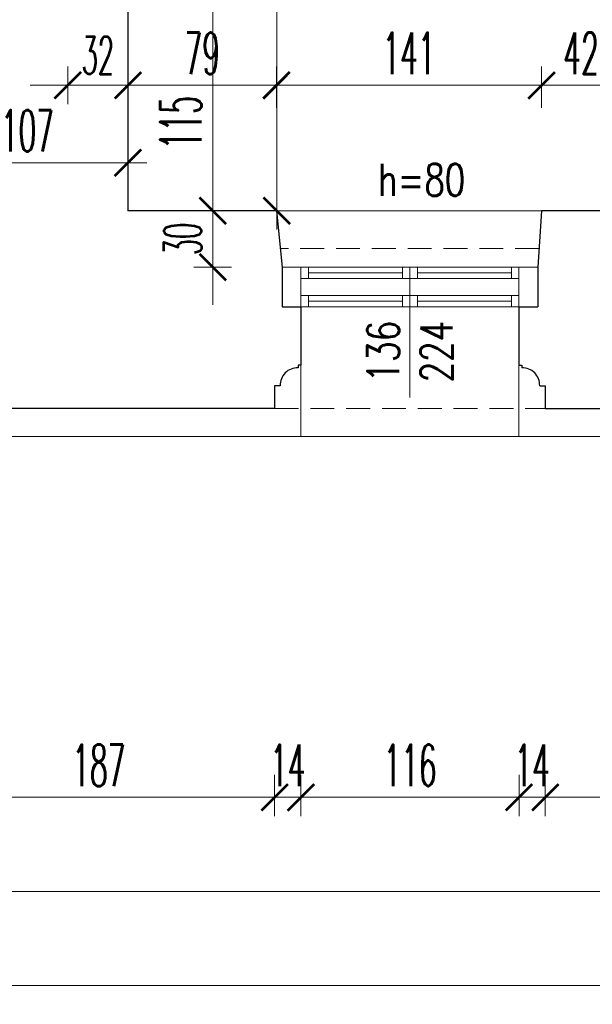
# Model space of a CAD drawing. Header units: millimetres. Extents: x -5207 to 173417, y -28809 to -6400.
# Tile 228 of 256: x 8975 to 9279, y -13721 to -13198. Entities that reach past the tile are written whole.
import ezdxf

# ---------------------------------------------------------------- set-up
doc = ezdxf.new("R2010")
doc.units = ezdxf.units.MM
doc.linetypes.add('HIDDEN', pattern=[9.525, 6.35, -3.175])
for name, color, linetype, lineweight in [('m_cienka', 6, 'Continuous', 5), ('m_stolarka', 52, 'Continuous', 9), ('m_tekst', 7, 'Continuous', 13), ('m_wymiary', 1, 'Continuous', 9), ('m_ściany', 90, 'Continuous', 30)]:
    doc.layers.add(name, color=color, linetype=linetype, lineweight=lineweight)
doc.styles.add('styl1', font='simplex.shx', dxfattribs={"width": 0.75})
doc.styles.add('WYM', font='simplex.shx', dxfattribs={"width": 0.5})
doc.dimstyles.new('ZOL_3DPROJEKT100', dxfattribs={"dimscale": 2, "dimtxt": 10, "dimasz": 5, "dimexe": 0, "dimexo": 0, "dimgap": 3, "dimtad": 1, "dimdec": 1, "dimrnd": 0.5, "dimdsep": 46, "dimtxsty": 'WYM', "dimblk1": 'YARA', "dimblk2": 'YARA', "dimsah": 1, "dimcen": 1.2, "dimdle": 6, "dimclrd": 1, "dimclre": 250, "dimclrt": 7, "dimadec": 1, "dimazin": 0, "dimtfac": 1, "dimtdec": 1, "dimtix": 1, "dimtmove": 2, "dimatfit": 3, "dimldrblk": 'WW', "dimfxl": 1, "dimfxlon": 1, "dimtolj": 1, "dimtzin": 0, "dimlwd": -1, "dimlwe": 0, "dimarcsym": 0})

# ---------------------------------------------------------------- blocks, each defined once
blk = doc.blocks.new('DIMTICK')
for p, q in [((0, 1), (0, -1)), ((-1, 0), (1, 0))]:
    blk.add_line(p, q)
at = {"const_width": 0.141}
blk.add_lwpolyline([(0.707, 0.707), (-0.707, -0.707)], dxfattribs=at)
blk = doc.blocks.new('YARA')
at = {"layer": 'm_wymiary'}
blk.add_blockref('DIMTICK', (0, 0), dxfattribs=at)
blk = doc.blocks.new('*D4369')
at = {"layer": 'Defpoints', "color": 0, "ltscale": 2, "transparency": 16777216}
for p in [(9987.45, -9859.27), (8512.62, -13404.27), (9987.45, -13404.27)]:
    blk.add_point(p, dxfattribs=at)
at = {"layer": 'm_wymiary', "color": 250, "linetype": 'HIDDEN', "lineweight": 0, "ltscale": 2, "transparency": 16777216}
for p, q in [((8524.62, -9859.27), (8512.62, -9859.27)), ((8524.62, -13404.27), (8512.62, -13404.27))]:
    blk.add_line(p, q, dxfattribs=at)
at = {"layer": 'm_wymiary', "color": 1, "ltscale": 2, "transparency": 16777216}
blk.add_line((8512.62, -9869.27), (8512.62, -13394.27), dxfattribs=at)
at = {"layer": 'm_wymiary', "color": 1, "ltscale": 2, "transparency": 16777216, "xscale": 10, "yscale": 10, "zscale": 10}
for p, rotation in [((8512.62, -9859.27), 90), ((8512.62, -13404.27), 270)]:
    blk.add_blockref('YARA', p, dxfattribs=dict(at, rotation=rotation))
at = {"layer": 'm_wymiary', "color": 7, "ltscale": 2, "transparency": 16777216, "insert": (8495.62, -11631.77), "char_height": 22, "attachment_point": 5, "rotation": 90, "style": 'WYM'}
blk.add_mtext('\\A1;3545', dxfattribs=at)
blk = doc.blocks.new('WW')
at = {"ltscale": 2}
for p, q in [((3, 3), (-3, -3)), ((0, -3), (0, 3)), ((-6.31, 0), (6.1, 0))]:
    blk.add_line(p, q, dxfattribs=at)
blk = doc.blocks.new('*D4428')
at = {"layer": 'Defpoints', "color": 0, "ltscale": 2, "transparency": 16777216}
for p in [(8923.45, -12204.27), (9110.45, -13404.27), (9110.45, -13610.98)]:
    blk.add_point(p, dxfattribs=at)
at = {"layer": 'm_wymiary', "color": 250, "linetype": 'HIDDEN', "lineweight": 0, "ltscale": 2, "transparency": 16777216}
for p, q in [((8923.45, -13598.98), (8923.45, -13610.98)), ((9110.45, -13598.98), (9110.45, -13610.98))]:
    blk.add_line(p, q, dxfattribs=at)
at = {"layer": 'm_wymiary', "color": 1, "ltscale": 2, "transparency": 16777216}
blk.add_line((8933.45, -13610.98), (9100.45, -13610.98), dxfattribs=at)
at = {"layer": 'm_wymiary', "color": 1, "ltscale": 2, "transparency": 16777216, "xscale": 10, "yscale": 10, "zscale": 10, "rotation": 180}
blk.add_blockref('YARA', (8923.45, -13610.98), dxfattribs=at)
at = {"layer": 'm_wymiary', "color": 1, "ltscale": 2, "transparency": 16777216, "xscale": 10, "yscale": 10, "zscale": 10}
blk.add_blockref('YARA', (9110.45, -13610.98), dxfattribs=at)
at = {"layer": 'm_wymiary', "color": 7, "ltscale": 2, "transparency": 16777216, "insert": (9016.95, -13593.98), "char_height": 22, "attachment_point": 5, "style": 'WYM'}
blk.add_mtext('\\A1;187', dxfattribs=at)
blk = doc.blocks.new('*D4429')
at = {"layer": 'Defpoints', "color": 0, "ltscale": 2, "transparency": 16777216}
for p in [(9124.45, -13364.77), (9110.45, -13404.27), (9124.45, -13610.98)]:
    blk.add_point(p, dxfattribs=at)
at = {"layer": 'm_wymiary', "color": 250, "linetype": 'HIDDEN', "lineweight": 0, "ltscale": 2, "transparency": 16777216}
for p, q in [((9110.45, -13598.98), (9110.45, -13610.98)), ((9124.45, -13598.98), (9124.45, -13610.98))]:
    blk.add_line(p, q, dxfattribs=at)
at = {"layer": 'm_wymiary', "color": 1, "ltscale": 2, "transparency": 16777216}
for p, q in [((9100.45, -13610.98), (9090.45, -13610.98)), ((9110.45, -13610.98), (9124.45, -13610.98)), ((9134.45, -13610.98), (9144.45, -13610.98))]:
    blk.add_line(p, q, dxfattribs=at)
at = {"layer": 'm_wymiary', "color": 1, "ltscale": 2, "transparency": 16777216, "xscale": 10, "yscale": 10, "zscale": 10}
blk.add_blockref('YARA', (9110.45, -13610.98), dxfattribs=at)
at = {"layer": 'm_wymiary', "color": 1, "ltscale": 2, "transparency": 16777216, "xscale": 10, "yscale": 10, "zscale": 10, "rotation": 180}
blk.add_blockref('YARA', (9124.45, -13610.98), dxfattribs=at)
at = {"layer": 'm_wymiary', "color": 7, "ltscale": 2, "transparency": 16777216, "insert": (9117.45, -13593.98), "char_height": 22, "attachment_point": 5, "style": 'WYM'}
blk.add_mtext('\\A1;14', dxfattribs=at)
blk = doc.blocks.new('*D4430')
at = {"layer": 'Defpoints', "color": 0, "ltscale": 2, "transparency": 16777216}
for p in [(9124.45, -13364.77), (9240.45, -13364.77), (9240.45, -13610.98)]:
    blk.add_point(p, dxfattribs=at)
at = {"layer": 'm_wymiary', "color": 250, "linetype": 'HIDDEN', "lineweight": 0, "ltscale": 2, "transparency": 16777216}
for p, q in [((9124.45, -13598.98), (9124.45, -13610.98)), ((9240.45, -13598.98), (9240.45, -13610.98))]:
    blk.add_line(p, q, dxfattribs=at)
at = {"layer": 'm_wymiary', "color": 1, "ltscale": 2, "transparency": 16777216}
blk.add_line((9134.45, -13610.98), (9230.45, -13610.98), dxfattribs=at)
at = {"layer": 'm_wymiary', "color": 1, "ltscale": 2, "transparency": 16777216, "xscale": 10, "yscale": 10, "zscale": 10, "rotation": 180}
blk.add_blockref('YARA', (9124.45, -13610.98), dxfattribs=at)
at = {"layer": 'm_wymiary', "color": 1, "ltscale": 2, "transparency": 16777216, "xscale": 10, "yscale": 10, "zscale": 10}
blk.add_blockref('YARA', (9240.45, -13610.98), dxfattribs=at)
at = {"layer": 'm_wymiary', "color": 7, "ltscale": 2, "transparency": 16777216, "insert": (9182.45, -13593.98), "char_height": 22, "attachment_point": 5, "style": 'WYM'}
blk.add_mtext('\\A1;116', dxfattribs=at)
blk = doc.blocks.new('*D4431')
at = {"layer": 'Defpoints', "color": 0, "ltscale": 2, "transparency": 16777216}
for p in [(9240.45, -13364.77), (9254.45, -13404.27), (9254.45, -13610.98)]:
    blk.add_point(p, dxfattribs=at)
at = {"layer": 'm_wymiary', "color": 250, "linetype": 'HIDDEN', "lineweight": 0, "ltscale": 2, "transparency": 16777216}
for p, q in [((9240.45, -13598.98), (9240.45, -13610.98)), ((9254.45, -13598.98), (9254.45, -13610.98))]:
    blk.add_line(p, q, dxfattribs=at)
at = {"layer": 'm_wymiary', "color": 1, "ltscale": 2, "transparency": 16777216}
for p, q in [((9230.45, -13610.98), (9220.45, -13610.98)), ((9240.45, -13610.98), (9254.45, -13610.98)), ((9264.45, -13610.98), (9274.45, -13610.98))]:
    blk.add_line(p, q, dxfattribs=at)
at = {"layer": 'm_wymiary', "color": 1, "ltscale": 2, "transparency": 16777216, "xscale": 10, "yscale": 10, "zscale": 10}
blk.add_blockref('YARA', (9240.45, -13610.98), dxfattribs=at)
at = {"layer": 'm_wymiary', "color": 1, "ltscale": 2, "transparency": 16777216, "xscale": 10, "yscale": 10, "zscale": 10, "rotation": 180}
blk.add_blockref('YARA', (9254.45, -13610.98), dxfattribs=at)
at = {"layer": 'm_wymiary', "color": 7, "ltscale": 2, "transparency": 16777216, "insert": (9247.45, -13593.98), "char_height": 22, "attachment_point": 5, "style": 'WYM'}
blk.add_mtext('\\A1;14', dxfattribs=at)
blk = doc.blocks.new('*D4432')
at = {"layer": 'Defpoints', "color": 0, "ltscale": 2, "transparency": 16777216}
for p in [(9254.45, -13404.27), (9418.45, -13403.74), (9418.45, -13610.98)]:
    blk.add_point(p, dxfattribs=at)
at = {"layer": 'm_wymiary', "color": 250, "linetype": 'HIDDEN', "lineweight": 0, "ltscale": 2, "transparency": 16777216}
for p, q in [((9254.45, -13598.98), (9254.45, -13610.98)), ((9418.45, -13598.98), (9418.45, -13610.98))]:
    blk.add_line(p, q, dxfattribs=at)
at = {"layer": 'm_wymiary', "color": 1, "ltscale": 2, "transparency": 16777216}
blk.add_line((9264.45, -13610.98), (9408.45, -13610.98), dxfattribs=at)
at = {"layer": 'm_wymiary', "color": 1, "ltscale": 2, "transparency": 16777216, "xscale": 10, "yscale": 10, "zscale": 10, "rotation": 180}
blk.add_blockref('YARA', (9254.45, -13610.98), dxfattribs=at)
at = {"layer": 'm_wymiary', "color": 1, "ltscale": 2, "transparency": 16777216, "xscale": 10, "yscale": 10, "zscale": 10}
blk.add_blockref('YARA', (9418.45, -13610.98), dxfattribs=at)
at = {"layer": 'm_wymiary', "color": 7, "ltscale": 2, "transparency": 16777216, "insert": (9336.45, -13593.98), "char_height": 22, "attachment_point": 5, "style": 'WYM'}
blk.add_mtext('\\A1;164', dxfattribs=at)
blk = doc.blocks.new('*D4514')
at = {"layer": 'Defpoints', "color": 0, "ltscale": 2, "transparency": 16777216}
for p in [(8925.45, -12254.27), (10059.45, -13404.27), (10059.45, -13660.98)]:
    blk.add_point(p, dxfattribs=at)
at = {"layer": 'm_wymiary', "color": 250, "linetype": 'HIDDEN', "lineweight": 0, "ltscale": 2, "transparency": 16777216}
for p, q in [((8925.45, -13648.98), (8925.45, -13660.98)), ((10059.45, -13648.98), (10059.45, -13660.98))]:
    blk.add_line(p, q, dxfattribs=at)
at = {"layer": 'm_wymiary', "color": 1, "ltscale": 2, "transparency": 16777216}
blk.add_line((8935.45, -13660.98), (10049.45, -13660.98), dxfattribs=at)
at = {"layer": 'm_wymiary', "color": 1, "ltscale": 2, "transparency": 16777216, "xscale": 10, "yscale": 10, "zscale": 10, "rotation": 180}
blk.add_blockref('YARA', (8925.45, -13660.98), dxfattribs=at)
at = {"layer": 'm_wymiary', "color": 1, "ltscale": 2, "transparency": 16777216, "xscale": 10, "yscale": 10, "zscale": 10}
blk.add_blockref('YARA', (10059.45, -13660.98), dxfattribs=at)
at = {"layer": 'm_wymiary', "color": 7, "ltscale": 2, "transparency": 16777216, "insert": (9492.45, -13643.98), "char_height": 22, "attachment_point": 5, "style": 'WYM'}
blk.add_mtext('\\A1;1134', dxfattribs=at)
blk = doc.blocks.new('*D4520')
at = {"layer": 'Defpoints', "color": 0, "ltscale": 2, "transparency": 16777216}
for p in [(8808.45, -11811.8), (15193.45, -11811.8), (15193.45, -13710.98)]:
    blk.add_point(p, dxfattribs=at)
at = {"layer": 'm_wymiary', "color": 250, "linetype": 'HIDDEN', "lineweight": 0, "ltscale": 2, "transparency": 16777216}
for p, q in [((8808.45, -13698.98), (8808.45, -13710.98)), ((15193.45, -13698.98), (15193.45, -13710.98))]:
    blk.add_line(p, q, dxfattribs=at)
at = {"layer": 'm_wymiary', "color": 1, "ltscale": 2, "transparency": 16777216}
blk.add_line((8818.45, -13710.98), (15183.45, -13710.98), dxfattribs=at)
at = {"layer": 'm_wymiary', "color": 1, "ltscale": 2, "transparency": 16777216, "xscale": 10, "yscale": 10, "zscale": 10, "rotation": 180}
blk.add_blockref('YARA', (8808.45, -13710.98), dxfattribs=at)
at = {"layer": 'm_wymiary', "color": 1, "ltscale": 2, "transparency": 16777216, "xscale": 10, "yscale": 10, "zscale": 10}
blk.add_blockref('YARA', (15193.45, -13710.98), dxfattribs=at)
at = {"layer": 'm_wymiary', "color": 7, "ltscale": 2, "transparency": 16777216, "insert": (12000.95, -13693.98), "char_height": 22, "attachment_point": 5, "style": 'WYM'}
blk.add_mtext('\\A1;6385', dxfattribs=at)
blk = doc.blocks.new('*D4772')
at = {"layer": 'Defpoints', "color": 0, "ltscale": 2, "transparency": 16777216}
for p in [(8925.45, -13206.52), (8925.45, -13273.72), (9032.45, -13299.27)]:
    blk.add_point(p, dxfattribs=at)
at = {"layer": 'm_wymiary', "color": 250, "linetype": 'HIDDEN', "lineweight": 0, "ltscale": 2, "transparency": 16777216}
for p, q in [((8925.45, -13261.72), (8925.45, -13273.72)), ((9032.45, -13285.72), (9032.45, -13273.72))]:
    blk.add_line(p, q, dxfattribs=at)
at = {"layer": 'm_wymiary', "color": 1, "ltscale": 2, "transparency": 16777216}
blk.add_line((9022.45, -13273.72), (8935.45, -13273.72), dxfattribs=at)
at = {"layer": 'm_wymiary', "color": 1, "ltscale": 2, "transparency": 16777216, "xscale": 10, "yscale": 10, "zscale": 10, "rotation": 180}
blk.add_blockref('YARA', (8925.45, -13273.72), dxfattribs=at)
at = {"layer": 'm_wymiary', "color": 1, "ltscale": 2, "transparency": 16777216, "xscale": 10, "yscale": 10, "zscale": 10}
blk.add_blockref('YARA', (9032.45, -13273.72), dxfattribs=at)
at = {"layer": 'm_wymiary', "color": 7, "ltscale": 2, "transparency": 16777216, "insert": (8978.95, -13256.72), "char_height": 22, "attachment_point": 5, "style": 'WYM'}
blk.add_mtext('\\A1;107', dxfattribs=at)
blk = doc.blocks.new('*D5235')
at = {"layer": 'Defpoints', "color": 0, "transparency": 16777216}
for p in [(9032.45, -13184.27), (9032.45, -13299.27), (9077.58, -13299.27)]:
    blk.add_point(p, dxfattribs=at)
at = {"layer": 'm_wymiary', "color": 250, "linetype": 'HIDDEN', "lineweight": 0, "transparency": 16777216}
for p, q in [((9065.58, -13184.27), (9077.58, -13184.27)), ((9065.58, -13299.27), (9077.58, -13299.27))]:
    blk.add_line(p, q, dxfattribs=at)
at = {"layer": 'm_wymiary', "color": 1, "transparency": 16777216}
blk.add_line((9077.58, -13194.27), (9077.58, -13289.27), dxfattribs=at)
at = {"layer": 'm_wymiary', "color": 1, "transparency": 16777216, "xscale": 10, "yscale": 10, "zscale": 10}
for p, rotation in [((9077.58, -13184.27), 90), ((9077.58, -13299.27), 270)]:
    blk.add_blockref('YARA', p, dxfattribs=dict(at, rotation=rotation))
at = {"layer": 'm_wymiary', "color": 7, "transparency": 16777216, "insert": (9060.58, -13252.47), "char_height": 22, "attachment_point": 5, "rotation": 90, "style": 'WYM'}
blk.add_mtext('\\A1;115', dxfattribs=at)
blk = doc.blocks.new('*D5236')
at = {"layer": 'Defpoints', "color": 0, "transparency": 16777216}
for p in [(9032.45, -12189.27), (9032.45, -13299.27), (9111.58, -13299.27)]:
    blk.add_point(p, dxfattribs=at)
at = {"layer": 'm_wymiary', "color": 250, "linetype": 'HIDDEN', "lineweight": 0, "transparency": 16777216}
for p, q in [((9099.58, -12189.27), (9111.58, -12189.27)), ((9099.58, -13299.27), (9111.58, -13299.27))]:
    blk.add_line(p, q, dxfattribs=at)
at = {"layer": 'm_wymiary', "color": 1, "transparency": 16777216}
blk.add_line((9111.58, -12199.27), (9111.58, -13289.27), dxfattribs=at)
at = {"layer": 'm_wymiary', "color": 1, "transparency": 16777216, "xscale": 10, "yscale": 10, "zscale": 10}
for p, rotation in [((9111.58, -12189.27), 90), ((9111.58, -13299.27), 270)]:
    blk.add_blockref('YARA', p, dxfattribs=dict(at, rotation=rotation))
at = {"layer": 'm_wymiary', "color": 7, "transparency": 16777216, "insert": (9094.58, -12744.27), "char_height": 22, "attachment_point": 5, "rotation": 90, "style": 'WYM'}
blk.add_mtext('\\A1;1110', dxfattribs=at)
blk = doc.blocks.new('*D5243')
at = {"layer": 'Defpoints', "color": 0, "transparency": 16777216}
for p in [(9252.45, -13232.6), (9294.45, -13279.27), (9252.45, -13299.27)]:
    blk.add_point(p, dxfattribs=at)
at = {"layer": 'm_wymiary', "color": 250, "linetype": 'HIDDEN', "lineweight": 0, "transparency": 16777216}
for p, q in [((9252.45, -13244.6), (9252.45, -13232.6)), ((9294.45, -13244.6), (9294.45, -13232.6))]:
    blk.add_line(p, q, dxfattribs=at)
at = {"layer": 'm_wymiary', "color": 1, "transparency": 16777216}
blk.add_line((9284.45, -13232.6), (9262.45, -13232.6), dxfattribs=at)
at = {"layer": 'm_wymiary', "color": 1, "transparency": 16777216, "xscale": 10, "yscale": 10, "zscale": 10, "rotation": 180}
blk.add_blockref('YARA', (9252.45, -13232.6), dxfattribs=at)
at = {"layer": 'm_wymiary', "color": 1, "transparency": 16777216, "xscale": 10, "yscale": 10, "zscale": 10}
blk.add_blockref('YARA', (9294.45, -13232.6), dxfattribs=at)
at = {"layer": 'm_wymiary', "color": 7, "transparency": 16777216, "insert": (9273.45, -13215.6), "char_height": 22, "attachment_point": 5, "style": 'WYM'}
blk.add_mtext('\\A1;42', dxfattribs=at)
blk = doc.blocks.new('*D5244')
at = {"layer": 'Defpoints', "color": 0, "transparency": 16777216}
for p in [(9111.45, -13232.6), (9111.45, -13299.27), (9252.45, -13299.27)]:
    blk.add_point(p, dxfattribs=at)
at = {"layer": 'm_wymiary', "color": 250, "linetype": 'HIDDEN', "lineweight": 0, "transparency": 16777216}
for p, q in [((9111.45, -13244.6), (9111.45, -13232.6)), ((9252.45, -13244.6), (9252.45, -13232.6))]:
    blk.add_line(p, q, dxfattribs=at)
at = {"layer": 'm_wymiary', "color": 1, "transparency": 16777216}
blk.add_line((9242.45, -13232.6), (9121.45, -13232.6), dxfattribs=at)
at = {"layer": 'm_wymiary', "color": 1, "transparency": 16777216, "xscale": 10, "yscale": 10, "zscale": 10, "rotation": 180}
blk.add_blockref('YARA', (9111.45, -13232.6), dxfattribs=at)
at = {"layer": 'm_wymiary', "color": 1, "transparency": 16777216, "xscale": 10, "yscale": 10, "zscale": 10}
blk.add_blockref('YARA', (9252.45, -13232.6), dxfattribs=at)
at = {"layer": 'm_wymiary', "color": 7, "transparency": 16777216, "insert": (9181.95, -13215.6), "char_height": 22, "attachment_point": 5, "style": 'WYM'}
blk.add_mtext('\\A1;141', dxfattribs=at)
blk = doc.blocks.new('*D5245')
at = {"layer": 'Defpoints', "color": 0, "transparency": 16777216}
for p in [(9032.45, -13232.6), (9032.45, -13299.27), (9111.45, -13299.27)]:
    blk.add_point(p, dxfattribs=at)
at = {"layer": 'm_wymiary', "color": 250, "linetype": 'HIDDEN', "lineweight": 0, "transparency": 16777216}
for p, q in [((9032.45, -13244.6), (9032.45, -13232.6)), ((9111.45, -13244.6), (9111.45, -13232.6))]:
    blk.add_line(p, q, dxfattribs=at)
at = {"layer": 'm_wymiary', "color": 1, "transparency": 16777216}
blk.add_line((9101.45, -13232.6), (9042.45, -13232.6), dxfattribs=at)
at = {"layer": 'm_wymiary', "color": 1, "transparency": 16777216, "xscale": 10, "yscale": 10, "zscale": 10, "rotation": 180}
blk.add_blockref('YARA', (9032.45, -13232.6), dxfattribs=at)
at = {"layer": 'm_wymiary', "color": 1, "transparency": 16777216, "xscale": 10, "yscale": 10, "zscale": 10}
blk.add_blockref('YARA', (9111.45, -13232.6), dxfattribs=at)
at = {"layer": 'm_wymiary', "color": 7, "transparency": 16777216, "insert": (9071.95, -13215.6), "char_height": 22, "attachment_point": 5, "style": 'WYM'}
blk.add_mtext('\\A1;79', dxfattribs=at)
blk = doc.blocks.new('*D5322')
at = {"layer": 'Defpoints', "color": 0, "transparency": 16777216}
for p in [(9000.45, -13182.27), (9032.45, -13184.46), (9032.45, -13232.6)]:
    blk.add_point(p, dxfattribs=at)
at = {"layer": 'm_wymiary', "color": 1, "transparency": 16777216}
for p, q in [((8990.45, -13232.6), (8980.45, -13232.6)), ((9000.45, -13232.6), (9032.45, -13232.6)), ((9042.45, -13232.6), (9052.45, -13232.6))]:
    blk.add_line(p, q, dxfattribs=at)
at = {"layer": 'm_wymiary', "color": 250, "linetype": 'HIDDEN', "lineweight": 0, "transparency": 16777216}
for p, q in [((9000.45, -13230.6), (9000.45, -13232.6)), ((9032.45, -13230.6), (9032.45, -13232.6))]:
    blk.add_line(p, q, dxfattribs=at)
at = {"layer": 'm_wymiary', "color": 1, "transparency": 16777216, "xscale": 10, "yscale": 10, "zscale": 10}
blk.add_blockref('YARA', (9000.45, -13232.6), dxfattribs=at)
at = {"layer": 'm_wymiary', "color": 1, "transparency": 16777216, "xscale": 10, "yscale": 10, "zscale": 10, "rotation": 180}
blk.add_blockref('YARA', (9032.45, -13232.6), dxfattribs=at)
at = {"layer": 'm_wymiary', "color": 7, "transparency": 16777216, "insert": (9016.45, -13216.6), "char_height": 20, "attachment_point": 5, "style": 'WYM'}
blk.add_mtext('\\A1;32', dxfattribs=at)
blk = doc.blocks.new('*D5323')
at = {"layer": 'Defpoints', "color": 0, "transparency": 16777216}
for p in [(9111.45, -13299.27), (9077.58, -13329.27), (9114.45, -13329.27)]:
    blk.add_point(p, dxfattribs=at)
at = {"layer": 'm_wymiary', "color": 1, "transparency": 16777216}
for p, q in [((9077.58, -13289.27), (9077.58, -13279.27)), ((9077.58, -13299.27), (9077.58, -13329.27)), ((9077.58, -13339.27), (9077.58, -13349.27))]:
    blk.add_line(p, q, dxfattribs=at)
at = {"layer": 'm_wymiary', "color": 250, "linetype": 'HIDDEN', "lineweight": 0, "transparency": 16777216}
for p, q in [((9079.58, -13299.27), (9077.58, -13299.27)), ((9079.58, -13329.27), (9077.58, -13329.27))]:
    blk.add_line(p, q, dxfattribs=at)
at = {"layer": 'm_wymiary', "color": 1, "transparency": 16777216, "xscale": 10, "yscale": 10, "zscale": 10}
for p, rotation in [((9077.58, -13299.27), 270), ((9077.58, -13329.27), 90)]:
    blk.add_blockref('YARA', p, dxfattribs=dict(at, rotation=rotation))
at = {"layer": 'm_wymiary', "color": 7, "transparency": 16777216, "insert": (9061.58, -13314.27), "char_height": 20, "attachment_point": 5, "rotation": 90, "style": 'WYM'}
blk.add_mtext('\\A1;30', dxfattribs=at)

msp = doc.modelspace()

# ---------------------------------------------------------------- linework, layer by layer
at = {"layer": 'm_cienka', "ltscale": 2}
for p, q in [((9252.447, -13299.2708), (9111.447, -13299.2708)), ((9124.447, -13381.2708), (9124.447, -13419.2708)), ((9240.447, -13381.2708), (9240.447, -13419.2708))]:
    msp.add_line(p, q, dxfattribs=at)
at = {"layer": 'm_cienka', "linetype": 'HIDDEN', "ltscale": 2}
for p, q in [((9251.1137, -13319.2708), (9113.447, -13319.2708)), ((9110.447, -13404.2708), (9254.447, -13404.2708))]:
    msp.add_line(p, q, dxfattribs=at)
at = {"layer": 'm_cienka', "ltscale": 3}
msp.add_line((9182.447, -13329.2708), (9182.447, -13398.4895), dxfattribs=at)
at = {"layer": 'm_cienka', "ltscale": 2}
msp.add_lwpolyline([(10192.447, -12963.2708), (10074.447, -12963.2708), (10074.447, -13419.2708), (8910.447, -13419.2708), (8910.447, -12429.2708)], dxfattribs=at)
at = {"layer": 'm_stolarka', "ltscale": 2}
for p, q in [((9114.447, -13329.2708), (9250.447, -13329.2708)), ((9124.447, -13329.2708), (9124.447, -13350.2708)), ((9128.447, -13329.2708), (9128.447, -13335.2708)), ((9178.447, -13332.2708), (9128.447, -13332.2708)), ((9178.447, -13329.2708), (9178.447, -13335.2708)), ((9182.447, -13329.2708), (9182.447, -13335.2708)), ((9186.447, -13329.2708), (9186.447, -13335.2708)), ((9236.447, -13332.2708), (9186.447, -13332.2708)), ((9236.447, -13329.2708), (9236.447, -13335.2708)), ((9240.447, -13329.2708), (9240.447, -13350.2708)), ((9124.447, -13335.2708), (9240.447, -13335.2708)), ((9124.447, -13344.2708), (9240.447, -13344.2708)), ((9128.447, -13344.2708), (9128.447, -13350.2708)), ((9178.447, -13347.2708), (9128.447, -13347.2708)), ((9178.447, -13344.2708), (9178.447, -13350.2708)), ((9182.447, -13344.2708), (9182.447, -13350.2708)), ((9186.447, -13344.2708), (9186.447, -13350.2708)), ((9236.447, -13347.2708), (9186.447, -13347.2708)), ((9236.447, -13344.2708), (9236.447, -13350.2708)), ((9114.447, -13350.2708), (9250.447, -13350.2708))]:
    msp.add_line(p, q, dxfattribs=at)
at = {"layer": 'm_ściany', "ltscale": 2}
for p, q in [((9032.447, -13184.2708), (9032.447, -13299.2708)), ((9111.447, -13299.2708), (9032.447, -13299.2708)), ((9111.447, -13299.2708), (9114.447, -13329.2708)), ((9252.447, -13299.2708), (9250.447, -13329.2708)), ((9294.447, -13299.2708), (9252.447, -13299.2708)), ((9114.447, -13329.2708), (9114.447, -13350.2708)), ((9250.447, -13329.2708), (9250.447, -13350.2708)), ((9114.447, -13350.2708), (9124.447, -13350.2708)), ((9124.447, -13350.2708), (9124.447, -13381.2708)), ((9240.447, -13350.2708), (9240.447, -13381.2708)), ((9240.447, -13350.2708), (9250.447, -13350.2708)), ((9124.447, -13381.2708), (9122.947, -13381.2708)), ((9122.947, -13381.2708), (9122.947, -13382.7708)), ((9240.447, -13381.2708), (9241.947, -13381.2708)), ((9241.947, -13381.2708), (9241.947, -13382.7708)), ((9113.447, -13392.2708), (9110.447, -13392.2708)), ((9110.447, -13392.2708), (9110.447, -13404.2708)), ((9251.447, -13392.2708), (9254.447, -13392.2708)), ((9254.447, -13392.2708), (9254.447, -13404.2708)), ((9110.447, -13404.2708), (8925.447, -13404.2708)), ((9254.447, -13404.2708), (9418.447, -13404.2708))]:
    msp.add_line(p, q, dxfattribs=at)
for centre, start, end in [((9122.5483, -13391.8721), 87.49185, 182.50815), ((9242.3457, -13391.8721), 357.49185, 92.50815)]:
    msp.add_arc(centre, 9.1101, start, end, dxfattribs=at)

# ---------------------------------------------------------------- texts
at = {"layer": 'm_tekst', "ltscale": 3, "insert": (9188.6988, -13282.8286), "char_height": 17, "attachment_point": 5, "style": 'styl1'}
msp.add_mtext_dynamic_manual_height_columns('h=80', width=67.251705, gutter_width=350, heights=[0], dxfattribs=at)
at = {"layer": 'm_tekst', "ltscale": 3, "insert": (9182.447, -13374.0923), "char_height": 17, "attachment_point": 5, "rotation": 90, "style": 'styl1'}
msp.add_mtext_dynamic_manual_height_columns('136\\P224', width=67.251705, gutter_width=350, heights=[0], dxfattribs=at)

# ---------------------------------------------------------------- dimensions: what is measured, and where the dimension line sits
at = {"layer": 'm_wymiary', "ltscale": 2}
dim = msp.add_linear_dim(base=(8512.6202, -13404.2708), p1=(9987.447, -9859.2708), p2=(9987.447, -13404.2708), angle=90, dimstyle='ZOL_3DPROJEKT100', override={"dimtxt": 11, "dimfxl": 6}, dxfattribs=at)
dim.commit()
dim.dimension.update_dxf_attribs({"geometry": '*D4369', "text_midpoint": (8495.6202, -11631.7708)})
for base, p1, p2, picture, middle in [((15193.447, -13710.9816), (8808.447, -11811.8005), (15193.447, -11811.8005), '*D4520', (12000.947, -13693.9816)), ((9110.447, -13610.9816), (8923.447, -12204.2708), (9110.447, -13404.2708), '*D4428', (9016.947, -13593.9816)), ((10059.447, -13660.9816), (8925.447, -12254.2708), (10059.447, -13404.2708), '*D4514', (9492.447, -13643.9816)), ((8925.447, -13273.7236), (9032.447, -13299.2708), (8925.447, -13206.521), '*D4772', (8978.947, -13256.7236)), ((9124.447, -13610.9816), (9110.447, -13404.2708), (9124.447, -13364.7708), '*D4429', (9117.447, -13593.9816)), ((9240.447, -13610.9816), (9124.447, -13364.7708), (9240.447, -13364.7708), '*D4430', (9182.447, -13593.9816)), ((9254.447, -13610.9816), (9240.447, -13364.7708), (9254.447, -13404.2708), '*D4431', (9247.447, -13593.9816)), ((9418.447, -13610.9816), (9254.447, -13404.2708), (9418.447, -13403.7356), '*D4432', (9336.447, -13593.9816))]:
    dim = msp.add_linear_dim(base=base, p1=p1, p2=p2, dimstyle='ZOL_3DPROJEKT100', override={"dimtxt": 11, "dimfxl": 6}, dxfattribs=at)
    dim.commit()
    dim.dimension.update_dxf_attribs({"geometry": picture, "text_midpoint": middle})
at = {"layer": 'm_wymiary'}
dim = msp.add_linear_dim(base=(9111.5817, -13299.2708), p1=(9032.447, -12189.2708), p2=(9032.447, -13299.2708), angle=90, dimstyle='ZOL_3DPROJEKT100', override={"dimtxt": 11, "dimfxl": 6}, dxfattribs=at)
dim.commit()
dim.dimension.update_dxf_attribs({"geometry": '*D5236', "text_midpoint": (9094.5817, -12744.2708)})
dim = msp.add_linear_dim(base=(9077.5817, -13299.2708), p1=(9032.447, -13184.2708), p2=(9032.447, -13299.2708), angle=90, dimstyle='ZOL_3DPROJEKT100', override={"dimtxt": 11, "dimfxl": 6}, dxfattribs=at)
dim.commit()
dim.dimension.update_dxf_attribs({"geometry": '*D5235', "text_midpoint": (9060.5817, -13252.4739), "dimtype": 160})
dim = msp.add_linear_dim(base=(9032.447, -13232.5989), p1=(9000.447, -13182.2708), p2=(9032.447, -13184.4595), dimstyle='ZOL_3DPROJEKT100', dxfattribs=at)
dim.commit()
dim.dimension.update_dxf_attribs({"geometry": '*D5322', "text_midpoint": (9016.447, -13216.5989)})
for base, p1, p2, picture, middle in [((9032.447, -13232.5989), (9111.447, -13299.2708), (9032.447, -13299.2708), '*D5245', (9071.947, -13215.5989)), ((9111.447, -13232.5989), (9252.447, -13299.2708), (9111.447, -13299.2708), '*D5244', (9181.947, -13215.5989)), ((9252.447, -13232.5989), (9294.447, -13279.2708), (9252.447, -13299.2708), '*D5243', (9273.447, -13215.5989))]:
    dim = msp.add_linear_dim(base=base, p1=p1, p2=p2, dimstyle='ZOL_3DPROJEKT100', override={"dimtxt": 11, "dimfxl": 6}, dxfattribs=at)
    dim.commit()
    dim.dimension.update_dxf_attribs({"geometry": picture, "text_midpoint": middle})
dim = msp.add_linear_dim(base=(9077.5817, -13329.2708), p1=(9111.447, -13299.2708), p2=(9114.447, -13329.2708), angle=90, dimstyle='ZOL_3DPROJEKT100', dxfattribs=at)
dim.commit()
dim.dimension.update_dxf_attribs({"geometry": '*D5323', "text_midpoint": (9061.5817, -13314.2708)})

doc.saveas('drawing.dxf')
